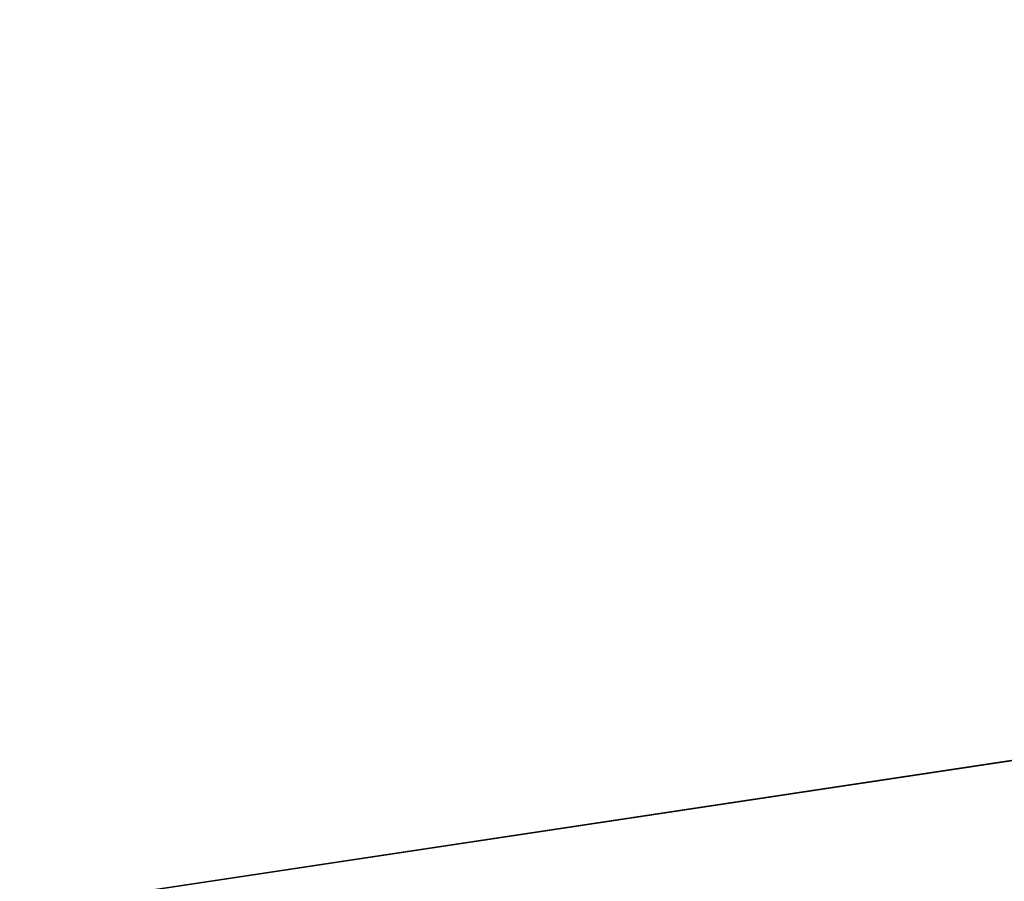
# Model space of a CAD drawing. Extents: x 22936 to 50368, y -4877 to 31080.
# Tile 228 of 256: x 43575 to 44095, y 6089 to 6544. Entities that reach past the tile are written whole.
import ezdxf

# ---------------------------------------------------------------- set-up
doc = ezdxf.new("R2010")
doc.units = 0
doc.layers.add('08_AMENAGEMENTS_EXTERIEURS', color=253, linetype='CONTINUOUS')

# ---------------------------------------------------------------- blocks, each defined once
blk = doc.blocks.new('GROUPER_102')
at = {"layer": '08_AMENAGEMENTS_EXTERIEURS'}
blk.add_line((2903.51, 712.11), (2075.87, 587.47), dxfattribs=at)
mesh = blk.add_polyface(dxfattribs=at)
corners = [(2903.51, 712.11), (2075.87, 0), (2075.87, 587.47), (3042.48, 0), (3125.84, 489), (4882.18, 712.11), (4077.87, 489), (4882.18, 0), (4077.87, 0)]
mesh.append_faces([[corners[k] for k in face] for face in [(0, 1, 2), (6, 7, 8)]], dxfattribs={"vtx0": -1})
mesh.append_faces([[corners[k] for k in face] for face in [(1, 0, 3), (3, 0, 4), (4, 5, 6), (7, 6, 5)]], dxfattribs={"vtx0": -1, "vtx1": -1})
mesh.append_faces([[corners[k] for k in face] for face in [(4, 0, 5)]], dxfattribs={"vtx0": -1, "vtx2": -1})
blk = doc.blocks.new('GROUPER_122')
at = {"layer": '08_AMENAGEMENTS_EXTERIEURS'}
blk.add_line((2762.33, 1059.49), (164, 668.17), dxfattribs=at)
mesh = blk.add_polyface(dxfattribs=at)
corners = [(4865.77, 2632.41), (4440.58, 2433.55), (4420.06, 2562.46), (4529.79, 1059.49), (4741, 1059.49), (5029.79, 1059.49), (4894.7, 2450.68), (5779.35, 2591.51), (6882.55, 501.38), (5029.79, 501.38), (5988.63, 801.38), (6907.61, 801.38), (7602.54, 0), (6819.83, 133.42), (7715.66, 663.64), (3404.37, 2268.59), (164, 668.17), (0, 1757.09), (2762.33, 1059.49)]
mesh.append_faces([[corners[k] for k in face] for face in [(0, 1, 2), (5, 8, 9), (8, 12, 13), (12, 11, 14), (15, 16, 17)]], dxfattribs={"vtx0": -1})
mesh.append_faces([[corners[k] for k in face] for face in [(3, 0, 4), (4, 0, 5), (10, 5, 7), (16, 15, 18), (18, 15, 3)]], dxfattribs={"vtx0": -1, "vtx1": -1})
mesh.append_faces([[corners[k] for k in face] for face in [(1, 0, 3), (8, 5, 10), (12, 8, 11)]], dxfattribs={"vtx0": -1, "vtx1": -1, "vtx2": -1})
mesh.append_faces([[corners[k] for k in face] for face in [(5, 0, 6), (5, 6, 7), (8, 10, 11), (3, 15, 1)]], dxfattribs={"vtx0": -1, "vtx2": -1})

msp = doc.modelspace()

# ---------------------------------------------------------------- block references
at = {"layer": '08_AMENAGEMENTS_EXTERIEURS', "color": 9}
msp.add_blockref('GROUPER_122', (41671.41, 5143.34), dxfattribs=at)
at = {"layer": '08_AMENAGEMENTS_EXTERIEURS', "color": 54}
msp.add_blockref('GROUPER_102', (41530.23, 5490.71), dxfattribs=at)

doc.saveas('drawing.dxf')
